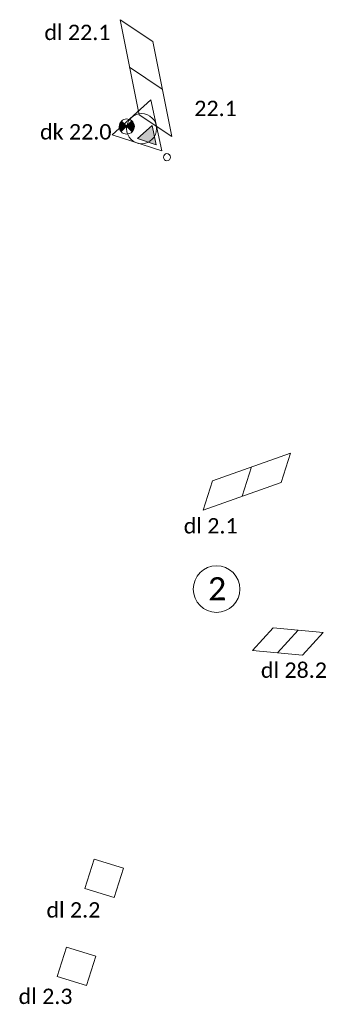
# Model space of a CAD drawing. Header units: metres. Extents: x 136565 to 136792, y 453868 to 454461.
# Tile 3 of 3: x 136782 to 136792, y 454429 to 454461. Entities that reach past the tile are written whole.
import ezdxf

# ---------------------------------------------------------------- set-up
doc = ezdxf.new("R2010")
doc.units = ezdxf.units.M
doc.header["$MEASUREMENT"] = 0
for name, color, linetype, lineweight in [('Level 3', 7, 'Continuous', 0), ('mob_detectie', 7, 'Continuous', 0), ('mob_tekst', 7, 'Continuous', 0)]:
    doc.layers.add(name, color=color, linetype=linetype, lineweight=lineweight)
doc.styles.add('Style-Calibri', font='calibri.ttf')

msp = doc.modelspace()

# ---------------------------------------------------------------- hatches: boundary and pattern name
at = {"layer": 'mob_detectie', "linetype": 'Continuous', "lineweight": 9, "extrusion": (0, 0, -1)}
h = msp.add_hatch(color=30, dxfattribs=at)
edge = h.paths.add_edge_path()
edge.add_line((-136785.188, 454457.588), (-136785.354, 454457.425))
edge.add_line((-136785.354, 454457.425), (-136785.182, 454457.249))
edge.add_ellipse((-136785.364, 454457.416), major_axis=(-0.247, 0), ratio=1, start_angle=137.6074, end_angle=224.4641)
h = msp.add_hatch(color=30, dxfattribs=at)
edge = h.paths.add_edge_path()
edge.add_line((-136785.54, 454457.243), (-136785.354, 454457.425))
edge.add_line((-136785.354, 454457.425), (-136785.527, 454457.601))
edge.add_ellipse((-136785.364, 454457.416), major_axis=(-0.247, 0), ratio=1, start_angle=-48.6791, end_angle=44.4641)
at = {"layer": 'mob_detectie', "linetype": 'Continuous', "lineweight": 9}
msp.add_hatch(color=30, dxfattribs=at).paths.add_polyline_path([(136786.318, 454456.826), (136786.184, 454457.453), (136785.709, 454457.025)])

# ---------------------------------------------------------------- linework, layer by layer
at = {"layer": 'mob_detectie', "color": 30, "linetype": 'Continuous', "lineweight": 9}
for p, q in [((136786.208, 454460.181), (136785.146, 454460.887)), ((136785.146, 454460.887), (136785.768, 454457.793)), ((136786.208, 454460.181), (136786.83, 454457.087)), ((136786.519, 454458.634), (136785.457, 454459.34)), ((136786.83, 454457.087), (136785.768, 454457.793)), ((136790.68, 454446.807), (136788.149, 454445.901)), ((136790.378, 454445.853), (136790.68, 454446.807)), ((136789.112, 454445.4), (136789.414, 454446.354)), ((136787.847, 454444.947), (136788.149, 454445.901)), ((136790.378, 454445.853), (136787.847, 454444.947)), ((136789.444, 454440.389), (136790.12, 454441.126)), ((136791.747, 454440.976), (136790.12, 454441.126)), ((136790.257, 454440.314), (136790.933, 454441.051)), ((136791.07, 454440.239), (136791.747, 454440.976)), ((136791.07, 454440.239), (136789.444, 454440.389)), ((136784.307, 454433.615), (136784.005, 454432.662)), ((136784.307, 454433.615), (136785.26, 454433.313)), ((136785.26, 454433.313), (136784.958, 454432.36)), ((136784.005, 454432.662), (136784.958, 454432.36)), ((136783.401, 454430.755), (136783.099, 454429.802)), ((136783.401, 454430.755), (136784.354, 454430.453)), ((136784.354, 454430.453), (136784.053, 454429.5)), ((136783.099, 454429.802), (136784.053, 454429.5))]:
    msp.add_line(p, q, dxfattribs=at)
at = {"layer": 'mob_detectie', "color": 30, "linetype": 'Continuous', "lineweight": 9, "flags": 128}
for points in [[(136786.141, 454458.28), (136784.887, 454457.143), (136786.505, 454456.622)], [(136786.318, 454456.826), (136786.184, 454457.453), (136785.709, 454457.025)]]:
    msp.add_lwpolyline(points, close=True, dxfattribs=at)
for points in [[(136785.188, 454457.588), (136785.354, 454457.425), (136785.182, 454457.249, -0.398235)], [(136785.54, 454457.243), (136785.354, 454457.425), (136785.527, 454457.601, -0.430375)]]:
    msp.add_lwpolyline(points, format="xyb", close=True, dxfattribs=at)
at = {"layer": 'mob_detectie', "color": 30, "linetype": 'Continuous', "lineweight": 9}
for centre, radius in [((136785.844, 454457.347), 0.489), ((136786.669, 454456.42), 0.115)]:
    msp.add_circle(centre, radius, dxfattribs=at)
at = {"layer": 'mob_detectie', "color": 30, "linetype": 'Continuous', "lineweight": 9, "extrusion": (0, 0, -1)}
msp.add_arc((-136785.364, 454457.416), 0.247, 44.4641, 131.3209, dxfattribs=at)
at = {"layer": 'mob_detectie', "color": 30, "linetype": 'Continuous', "lineweight": 9}
msp.add_arc((136785.364, 454457.416), 0.247, 222.3926, 315.5359, dxfattribs=at)
at = {"layer": 'mob_tekst', "color": 7, "linetype": 'Continuous', "lineweight": 13}
msp.add_circle((136788.282, 454442.386), 0.756, dxfattribs=at)

# ---------------------------------------------------------------- texts
at = {"layer": 'Level 3', "color": 7, "linetype": 'Continuous', "lineweight": 0, "style": 'Style-Calibri'}
for s, p in [('dl 22.1', (136782.687, 454460.225)), ('22.1', (136787.557, 454457.755)), ('dk 22.0', (136782.546, 454456.994)), ('dl 2.1', (136787.215, 454444.192)), ('dl 28.2', (136789.722, 454439.502)), ('dl 2.2', (136782.754, 454431.711)), ('dl 2.3', (136781.848, 454428.903))]:
    msp.add_text(s, height=0.5, dxfattribs=at).set_placement(p)
at = {"layer": 'mob_tekst', "color": 7, "linetype": 'Continuous', "lineweight": 0, "style": 'Style-Calibri'}
msp.add_text('2', height=0.75, rotation=0.7367, dxfattribs=at).set_placement((136788.009, 454442.018))

doc.saveas('drawing.dxf')
